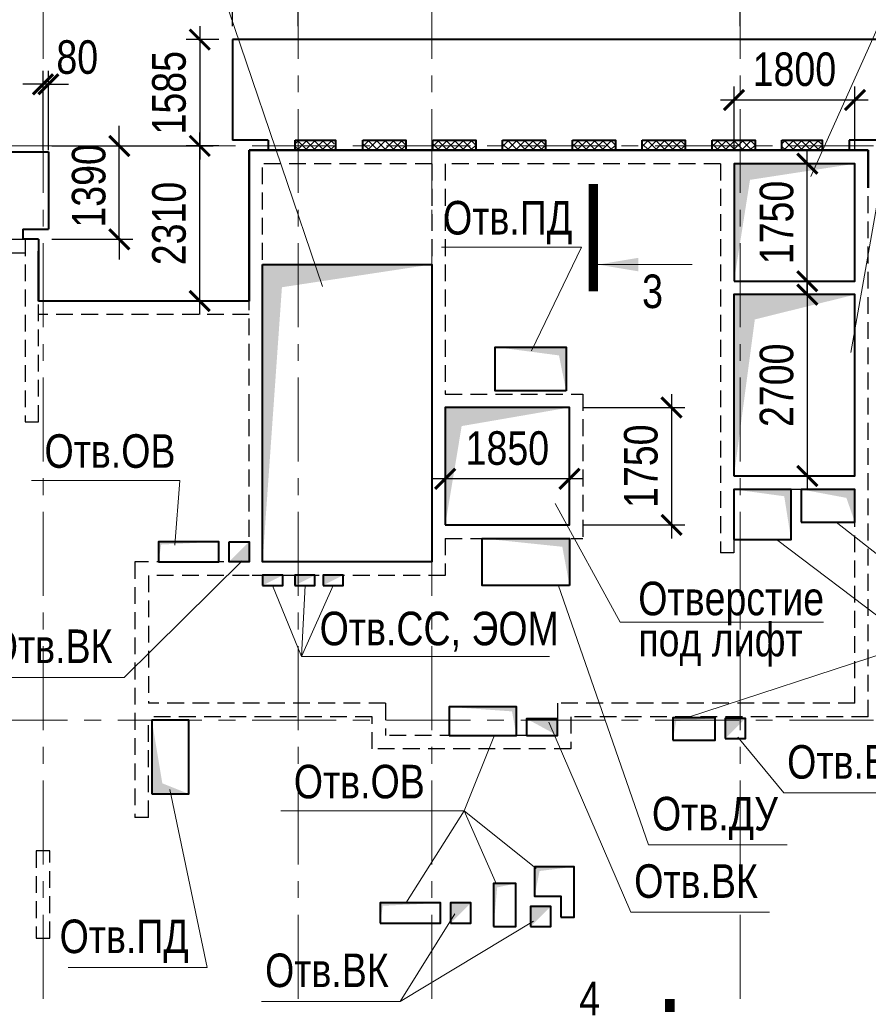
# Model space of a CAD drawing. Header units: inches. Extents: x -8638239 to -8523853, y 3840912 to 4564380.
# Tile 28 of 106: x -8576879 to -8564242, y 4037853 to 4052517. Entities that reach past the tile are written whole.
import ezdxf
from ezdxf.enums import TextEntityAlignment as Align

# ---------------------------------------------------------------- set-up
doc = ezdxf.new("R2010")
doc.units = ezdxf.units.IN
doc.header["$LTSCALE"] = 1000
doc.header["$MEASUREMENT"] = 0
doc.linetypes.add('CENTER', pattern=[2, 1.25, -0.25, 0.25, -0.25])
doc.linetypes.add('HIDDEN', pattern=[0.375, 0.25, -0.125])
for name, color, linetype, lineweight in [('СК-040-С(тены)', 12, 'HIDDEN', 25), ('СК-043-С-ПИЛОНЫ', 5, 'HIDDEN', 25), ('СК-050-П(литы перекрытия)', 3, 'Continuous', 40), ('СК-051-1-П-ОТВЕРСТИЯ ОВ ДУ', 5, 'Continuous', 40), ('СК-051-2-П-ОТВЕРСТИЯ ВК', 1, 'Continuous', 40), ('СК-051-4-П-ОТВЕРСТИЯ ЭО', 2, 'Continuous', 40), ('СК-052-П-БАЛКИ', 1, 'HIDDEN', 30), ('СК-100-О(си)', 7, 'CENTER', 15), ('СК-110-О-РАЗМЕРЫ', 7, 'Continuous', 15), ('СК-300-Р(азмеры)', 7, 'Continuous', 20), ('СК-400-Т(екст)', 7, 'Continuous', 20), ('СК-451-1-Т-ОТВ ОВ ДУ', 5, 'Continuous', 20), ('СК-451-2-Т-ОТВ ВК', 1, 'Continuous', 20), ('СК-451-3-Т-ОТВ ЭО', 2, 'Continuous', 20), ('СК-500-С(ечения)', 5, 'Continuous', 40), ('СК-600-Ш(триховка)', 250, 'Continuous', 13)]:
    doc.layers.add(name, color=color, linetype=linetype, lineweight=lineweight)
doc.styles.add('ARIAL_annotative', font='arial.ttf', dxfattribs={"width": 0.8, "height": 2.5})
doc.styles.add('RUSS', font='arial.ttf', dxfattribs={"width": 0.8})
doc.dimstyles.new('100-200', dxfattribs={"dimscale": 0, "dimtxt": 500, "dimasz": 300, "dimexe": 200, "dimexo": 200, "dimgap": 200, "dimtad": 1, "dimdec": 0, "dimzin": 0, "dimdsep": 46, "dimtxsty": 'RUSS', "dimblk": 'ARCHTICK', "dimcen": 0.096, "dimdle": 200, "dimclrd": 7, "dimclre": 7, "dimclrt": 256, "dimadec": 0, "dimazin": 0, "dimtfac": 1, "dimtdec": 0, "dimtmove": 2, "dimatfit": 3, "dimldrblk": 'OBLIQUE', "dimfxl": 1, "dimtolj": 1, "dimtzin": 0, "dimarcsym": 0})

# ---------------------------------------------------------------- blocks, each defined once
blk = doc.blocks.new('оси')
at = {"layer": 'СК-100-О(си)'}
for p, q in [((-17800, 18534.9), (-17800, -7257.5)), ((-14000, 18534.9), (-14000, -7257.5)), ((-12010, 18534.9), (-12010, -7257.5)), ((-7420, 18534.9), (-7420, -7257.5)), ((-46685.3, 15985), (5846.2, 15985)), ((-46685.3, 7435), (5846.2, 7435))]:
    blk.add_line(p, q, dxfattribs=at)
blk = doc.blocks.new('A$C858fb3ef')
at = {"layer": 'СК-300-Р(азмеры)'}
blk.add_blockref('оси', (0, 0), dxfattribs=at)
blk = doc.blocks.new('A$C573b34c5')
blk.add_blockref('A$C858fb3ef', (0, 0))
blk = doc.blocks.new('Сечение')
at = {"layer": 'СК-500-С(ечения)', "linetype": 'Continuous', "lineweight": 15, "ltscale": 100}
blk.add_line((-200, -35), (-200, -735), dxfattribs=at)
at = {"layer": 'СК-500-С(ечения)', "linetype": 'Continuous', "ltscale": 100, "const_width": 70}
blk.add_lwpolyline([(-400, 0), (400, 0)], dxfattribs=at)
at = {"layer": 'СК-500-С(ечения)', "linetype": 'Continuous', "ltscale": 100}
blk.add_solid([(-200, -35), (-250.3, -335.5), (-149.7, -335.5)], dxfattribs=at)
blk = doc.blocks.new('*U31')
at = {"layer": 'СК-400-Т(екст)', "ltscale": 100, "yscale": 0.01, "zscale": 0.01, "rotation": 89.99999999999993}
for p, xscale in [((0, -4), -0.01), ((0, -26.045), 0.01)]:
    blk.add_blockref('Сечение', p, dxfattribs=dict(at, xscale=xscale))
at = {"layer": 'СК-500-С(ечения)', "color": 0, "ltscale": 100, "style": 'ARIAL_annotative', "width": 0.8}
blk.add_attdef('НОМЕР_СЕЧЕНИЯ_1_1(НОМЕР_ЛИСТА)', text='', height=2.5, rotation=180, dxfattribs=at).set_placement((6.74, -1.226), align=Align.RIGHT)
blk.add_attdef('НОМЕР_СЕЧЕНИЯ_2_1(НОМЕР_ЛИСТА)', text='', height=2.5, rotation=180, dxfattribs=at).set_placement((6.74, -28.078), align=Align.BOTTOM_LEFT)
blk = doc.blocks.new('*U658')
at = {"layer": 'СК-400-Т(екст)', "ltscale": 100, "yscale": 0.01, "zscale": 0.01, "rotation": 89.99999999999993}
for p, xscale in [((0, -4), -0.01), ((0, -44.991), 0.01)]:
    blk.add_blockref('Сечение', p, dxfattribs=dict(at, xscale=xscale))
at = {"layer": 'СК-500-С(ечения)', "color": 0, "ltscale": 100, "style": 'ARIAL_annotative', "width": 0.8}
blk.add_attdef('НОМЕР_СЕЧЕНИЯ_1_1(НОМЕР_ЛИСТА)', text='', height=2.5, rotation=180, dxfattribs=at).set_placement((6.74, -1.226), align=Align.RIGHT)
blk.add_attdef('НОМЕР_СЕЧЕНИЯ_2_1(НОМЕР_ЛИСТА)', text='', height=2.5, rotation=180, dxfattribs=at).set_placement((6.74, -47.025), align=Align.BOTTOM_LEFT)
blk = doc.blocks.new('A$Cc2edbf5f_20эт')
at = {"layer": 'СК-040-С(тены)'}
for p, q in [((38410, 15920), (29190, 15920)), ((29190, 9790), (29190, 15920)), ((38410, 7485), (38410, 15920)), ((31910, 15720), (29390, 15720)), ((29390, 9790), (29390, 15720)), ((31910, 15720), (31910, 9790)), ((32110, 15720), (32110, 12290)), ((36210, 15720), (32110, 15720)), ((36210, 15720), (36210, 9925)), ((38210, 15720), (36410, 15720)), ((36410, 15720), (36410, 13970)), ((38210, 13970), (38210, 15720)), ((38210, 13970), (36410, 13970)), ((38210, 13770), (36410, 13770)), ((36410, 13770), (36410, 11070)), ((38210, 11070), (38210, 13770)), ((32110, 12290), (34160, 12290)), ((34160, 12290), (34160, 10140)), ((32110, 12090), (32110, 10340)), ((32110, 12090), (33960, 12090)), ((33960, 12090), (33960, 10340)), ((38210, 11070), (36410, 11070)), ((38210, 10870), (36410, 10870)), ((36410, 10870), (36410, 9925)), ((38210, 7685), (38210, 10870)), ((32110, 10340), (33960, 10340)), ((32110, 10140), (32110, 9590)), ((32110, 10140), (34160, 10140)), ((36410, 9925), (36210, 9925)), ((27490, 9790), (27490, 5985)), ((29190, 9790), (27490, 9790)), ((29190, 9790), (29190, 9790)), ((31910, 9790), (29390, 9790)), ((27690, 9590), (27690, 7685)), ((29190, 9590), (27690, 9590)), ((32110, 9590), (29190, 9590)), ((31220, 7685), (27690, 7685)), ((31220, 7685), (31220, 7205)), ((38210, 7685), (33780, 7685)), ((33780, 7685), (33780, 7205)), ((31020, 7485), (27690, 7485)), ((27690, 5985), (27690, 7485)), ((31020, 7005), (31020, 7485)), ((38410, 7485), (33980, 7485)), ((33980, 7485), (33980, 7005)), ((33780, 7205), (31220, 7205)), ((33980, 7005), (31020, 7005)), ((27690, 5985), (27490, 5985))]:
    blk.add_line(p, q, dxfattribs=at)
blk.add_lwpolyline([(25853, 14595), (25853, 11876), (26053, 11876), (26053, 14595)], close=True, dxfattribs=at)
at = {"layer": 'СК-043-С-ПИЛОНЫ'}
for p, q in [((26220, 5485), (26020, 5485)), ((26020, 5485), (26020, 4186)), ((26220, 4186), (26220, 5485)), ((26020, 4186), (26220, 4186))]:
    blk.add_line(p, q, dxfattribs=at)
blk = doc.blocks.new('A$Cb27279a9')
at = {"layer": 'СК-050-П(литы перекрытия)'}
blk.add_blockref('A$Cc2edbf5f_20эт', (0, -17600), dxfattribs=at)
blk = doc.blocks.new('_ArchTick')
at = {"color": 0, "linetype": 'ByBlock', "const_width": 0.15}
blk.add_lwpolyline([(-0.5, -0.5), (0.5, 0.5)], dxfattribs=at)
blk = doc.blocks.new('*D634')
at = {"layer": 'Defpoints', "color": 0, "transparency": 16777216}
for p in [(-8575510, 4050637), (-8574198, 4050637), (-8575390, 4048327)]:
    blk.add_point(p, dxfattribs=at)
at = {"layer": 'СК-110-О-РАЗМЕРЫ', "color": 7, "lineweight": -2, "transparency": 16777216}
for p, q in [((-8574198, 4048127), (-8574198, 4050837)), ((-8575310, 4050637), (-8573998, 4050637)), ((-8575190, 4048327), (-8573998, 4048327))]:
    blk.add_line(p, q, dxfattribs=at)
at = {"layer": 'СК-110-О-РАЗМЕРЫ', "color": 7, "lineweight": -2, "transparency": 16777216, "xscale": 300, "yscale": 300, "zscale": 300}
for p, rotation in [((-8574198, 4050637), 90), ((-8574198, 4048327), 270)]:
    blk.add_blockref('_ArchTick', p, dxfattribs=dict(at, rotation=rotation))
at = {"layer": 'СК-110-О-РАЗМЕРЫ', "transparency": 16777216, "insert": (-8574653, 4049482), "char_height": 500, "attachment_point": 5, "rotation": 90, "style": 'RUSS'}
blk.add_mtext('\\A1;2310', dxfattribs=at)
blk = doc.blocks.new('_Oblique')
at = {"color": 0, "linetype": 'ByBlock', "lineweight": -2}
blk.add_line((-0.5, -0.5), (0.5, 0.5), dxfattribs=at)
blk = doc.blocks.new('*D635')
at = {"layer": 'Defpoints', "color": 0, "transparency": 16777216}
for p in [(-8573712, 4052221), (-8574198, 4050637), (-8573712, 4050637)]:
    blk.add_point(p, dxfattribs=at)
at = {"layer": 'СК-110-О-РАЗМЕРЫ', "color": 7, "lineweight": -2, "transparency": 16777216}
for p, q in [((-8574198, 4052421), (-8574198, 4050437)), ((-8573912, 4052221), (-8574398, 4052221)), ((-8573912, 4050637), (-8574398, 4050637))]:
    blk.add_line(p, q, dxfattribs=at)
at = {"layer": 'СК-110-О-РАЗМЕРЫ', "color": 7, "lineweight": -2, "transparency": 16777216, "xscale": 300, "yscale": 300, "zscale": 300}
for p, rotation in [((-8574198, 4052221), 90), ((-8574198, 4050637), 270)]:
    blk.add_blockref('_ArchTick', p, dxfattribs=dict(at, rotation=rotation))
at = {"layer": 'СК-110-О-РАЗМЕРЫ', "transparency": 16777216, "insert": (-8574653, 4051429), "char_height": 500, "attachment_point": 5, "rotation": 90, "style": 'RUSS'}
blk.add_mtext('\\A1;1585', dxfattribs=at)
blk = doc.blocks.new('*D636')
at = {"layer": 'Defpoints', "color": 0, "transparency": 16777216}
for p in [(-8568692, 4046742), (-8568692, 4044992), (-8567172, 4044992)]:
    blk.add_point(p, dxfattribs=at)
at = {"layer": 'СК-110-О-РАЗМЕРЫ', "color": 7, "lineweight": -2, "transparency": 16777216}
for p, q in [((-8567172, 4046942), (-8567172, 4044792)), ((-8568492, 4046742), (-8566972, 4046742)), ((-8568492, 4044992), (-8566972, 4044992))]:
    blk.add_line(p, q, dxfattribs=at)
at = {"layer": 'СК-110-О-РАЗМЕРЫ', "color": 7, "lineweight": -2, "transparency": 16777216, "xscale": 300, "yscale": 300, "zscale": 300}
for p, rotation in [((-8567172, 4046742), 90), ((-8567172, 4044992), 270)]:
    blk.add_blockref('_ArchTick', p, dxfattribs=dict(at, rotation=rotation))
at = {"layer": 'СК-110-О-РАЗМЕРЫ', "transparency": 16777216, "insert": (-8567627, 4045867), "char_height": 500, "attachment_point": 5, "rotation": 90, "style": 'RUSS'}
blk.add_mtext('\\A1;1750', dxfattribs=at)
blk = doc.blocks.new('*D637')
at = {"layer": 'Defpoints', "color": 0, "transparency": 16777216}
for p in [(-8570542, 4046742), (-8568692, 4046742), (-8570542, 4045679)]:
    blk.add_point(p, dxfattribs=at)
at = {"layer": 'СК-110-О-РАЗМЕРЫ', "color": 7, "lineweight": -2, "transparency": 16777216}
for p, q in [((-8570542, 4046542), (-8570542, 4045479)), ((-8568692, 4046542), (-8568692, 4045479)), ((-8568492, 4045679), (-8570742, 4045679))]:
    blk.add_line(p, q, dxfattribs=at)
at = {"layer": 'СК-110-О-РАЗМЕРЫ', "color": 7, "lineweight": -2, "transparency": 16777216, "xscale": 300, "yscale": 300, "zscale": 300, "rotation": 180}
blk.add_blockref('_ArchTick', (-8570542, 4045679), dxfattribs=at)
at = {"layer": 'СК-110-О-РАЗМЕРЫ', "color": 7, "lineweight": -2, "transparency": 16777216, "xscale": 300, "yscale": 300, "zscale": 300}
blk.add_blockref('_ArchTick', (-8568692, 4045679), dxfattribs=at)
at = {"layer": 'СК-110-О-РАЗМЕРЫ', "transparency": 16777216, "insert": (-8569617, 4046134), "char_height": 500, "attachment_point": 5, "style": 'RUSS'}
blk.add_mtext('\\A1;1850', dxfattribs=at)
blk = doc.blocks.new('*D638')
at = {"layer": 'Defpoints', "color": 0, "transparency": 16777216}
for p in [(-8572732, 4053554), (-8573712, 4052222), (-8572732, 4052222)]:
    blk.add_point(p, dxfattribs=at)
at = {"layer": 'СК-110-О-РАЗМЕРЫ', "color": 7, "lineweight": -2, "transparency": 16777216}
for p, q in [((-8573712, 4052422), (-8573712, 4053754)), ((-8572732, 4052422), (-8572732, 4053754)), ((-8573912, 4053554), (-8572532, 4053554))]:
    blk.add_line(p, q, dxfattribs=at)
at = {"layer": 'СК-110-О-РАЗМЕРЫ', "color": 7, "lineweight": -2, "transparency": 16777216, "xscale": 300, "yscale": 300, "zscale": 300, "rotation": 180}
blk.add_blockref('_ArchTick', (-8573712, 4053554), dxfattribs=at)
at = {"layer": 'СК-110-О-РАЗМЕРЫ', "color": 7, "lineweight": -2, "transparency": 16777216, "xscale": 300, "yscale": 300, "zscale": 300}
blk.add_blockref('_ArchTick', (-8572732, 4053554), dxfattribs=at)
at = {"layer": 'СК-110-О-РАЗМЕРЫ', "transparency": 16777216, "insert": (-8573203, 4054053), "char_height": 500, "attachment_point": 5, "style": 'RUSS'}
blk.add_mtext('\\A1;980', dxfattribs=at)
blk = doc.blocks.new('*D639')
at = {"layer": 'Defpoints', "color": 0, "transparency": 16777216}
for p in [(-8566152, 4053554), (-8566152, 4052222), (-8563992, 4052222)]:
    blk.add_point(p, dxfattribs=at)
at = {"layer": 'СК-110-О-РАЗМЕРЫ', "color": 7, "lineweight": -2, "transparency": 16777216}
for p, q in [((-8566152, 4052422), (-8566152, 4053754)), ((-8563992, 4052422), (-8563992, 4053754)), ((-8563792, 4053554), (-8566352, 4053554))]:
    blk.add_line(p, q, dxfattribs=at)
at = {"layer": 'СК-110-О-РАЗМЕРЫ', "color": 7, "lineweight": -2, "transparency": 16777216, "xscale": 300, "yscale": 300, "zscale": 300, "rotation": 180}
blk.add_blockref('_ArchTick', (-8566152, 4053554), dxfattribs=at)
at = {"layer": 'СК-110-О-РАЗМЕРЫ', "color": 7, "lineweight": -2, "transparency": 16777216, "xscale": 300, "yscale": 300, "zscale": 300}
blk.add_blockref('_ArchTick', (-8563992, 4053554), dxfattribs=at)
at = {"layer": 'СК-110-О-РАЗМЕРЫ', "transparency": 16777216, "insert": (-8565072, 4054009), "char_height": 500, "attachment_point": 5, "style": 'RUSS'}
blk.add_mtext('\\A1;2160', dxfattribs=at)
blk = doc.blocks.new('*D641')
at = {"layer": 'Defpoints', "color": 0, "transparency": 16777216}
for p in [(-8564442, 4051321), (-8566242, 4050372), (-8564442, 4050372)]:
    blk.add_point(p, dxfattribs=at)
at = {"layer": 'СК-110-О-РАЗМЕРЫ', "color": 7, "lineweight": -2, "transparency": 16777216}
for p, q in [((-8566242, 4050572), (-8566242, 4051521)), ((-8564442, 4050572), (-8564442, 4051521)), ((-8566442, 4051321), (-8564242, 4051321))]:
    blk.add_line(p, q, dxfattribs=at)
at = {"layer": 'СК-110-О-РАЗМЕРЫ', "color": 7, "lineweight": -2, "transparency": 16777216, "xscale": 300, "yscale": 300, "zscale": 300, "rotation": 180}
blk.add_blockref('_ArchTick', (-8566242, 4051321), dxfattribs=at)
at = {"layer": 'СК-110-О-РАЗМЕРЫ', "color": 7, "lineweight": -2, "transparency": 16777216, "xscale": 300, "yscale": 300, "zscale": 300}
blk.add_blockref('_ArchTick', (-8564442, 4051321), dxfattribs=at)
at = {"layer": 'СК-110-О-РАЗМЕРЫ', "transparency": 16777216, "insert": (-8565342, 4051776), "char_height": 500, "attachment_point": 5, "style": 'RUSS'}
blk.add_mtext('\\A1;1800', dxfattribs=at)
blk = doc.blocks.new('*D642')
at = {"layer": 'Defpoints', "color": 0, "transparency": 16777216}
for p in [(-8566242, 4050372), (-8565151, 4050372), (-8566242, 4048622)]:
    blk.add_point(p, dxfattribs=at)
at = {"layer": 'СК-110-О-РАЗМЕРЫ', "color": 7, "lineweight": -2, "transparency": 16777216}
for p, q in [((-8565151, 4048422), (-8565151, 4050572)), ((-8566042, 4050372), (-8564951, 4050372)), ((-8566042, 4048622), (-8564951, 4048622))]:
    blk.add_line(p, q, dxfattribs=at)
at = {"layer": 'СК-110-О-РАЗМЕРЫ', "color": 7, "lineweight": -2, "transparency": 16777216, "xscale": 300, "yscale": 300, "zscale": 300}
for p, rotation in [((-8565151, 4050372), 90), ((-8565151, 4048622), 270)]:
    blk.add_blockref('_ArchTick', p, dxfattribs=dict(at, rotation=rotation))
at = {"layer": 'СК-110-О-РАЗМЕРЫ', "transparency": 16777216, "insert": (-8565606, 4049497), "char_height": 500, "attachment_point": 5, "rotation": 90, "style": 'RUSS'}
blk.add_mtext('\\A1;1750', dxfattribs=at)
blk = doc.blocks.new('*D643')
at = {"layer": 'Defpoints', "color": 0, "transparency": 16777216}
for p in [(-8566242, 4048422), (-8566242, 4045722), (-8565151, 4045722)]:
    blk.add_point(p, dxfattribs=at)
at = {"layer": 'СК-110-О-РАЗМЕРЫ', "color": 7, "lineweight": -2, "transparency": 16777216}
for p, q in [((-8565151, 4048622), (-8565151, 4045522)), ((-8566042, 4048422), (-8564951, 4048422)), ((-8566042, 4045722), (-8564951, 4045722))]:
    blk.add_line(p, q, dxfattribs=at)
at = {"layer": 'СК-110-О-РАЗМЕРЫ', "color": 7, "lineweight": -2, "transparency": 16777216, "xscale": 300, "yscale": 300, "zscale": 300}
for p, rotation in [((-8565151, 4048422), 90), ((-8565151, 4045722), 270)]:
    blk.add_blockref('_ArchTick', p, dxfattribs=dict(at, rotation=rotation))
at = {"layer": 'СК-110-О-РАЗМЕРЫ', "transparency": 16777216, "insert": (-8565606, 4047072), "char_height": 500, "attachment_point": 5, "rotation": 90, "style": 'RUSS'}
blk.add_mtext('\\A1;2700', dxfattribs=at)
blk = doc.blocks.new('*D653')
at = {"layer": 'Defpoints', "color": 0, "transparency": 16777216}
for p in [(-8576532, 4051556), (-8576532, 4050372), (-8576452, 4050372)]:
    blk.add_point(p, dxfattribs=at)
at = {"layer": 'СК-110-О-РАЗМЕРЫ', "color": 7, "lineweight": -2, "transparency": 16777216}
for p, q in [((-8576532, 4050572), (-8576532, 4051756)), ((-8576452, 4050572), (-8576452, 4051756)), ((-8576532, 4051556), (-8576832, 4051556)), ((-8576452, 4051556), (-8576532, 4051556)), ((-8576452, 4051556), (-8576152, 4051556))]:
    blk.add_line(p, q, dxfattribs=at)
at = {"layer": 'СК-110-О-РАЗМЕРЫ', "color": 7, "lineweight": -2, "transparency": 16777216, "xscale": 300, "yscale": 300, "zscale": 300}
blk.add_blockref('_ArchTick', (-8576532, 4051556), dxfattribs=at)
at = {"layer": 'СК-110-О-РАЗМЕРЫ', "color": 7, "lineweight": -2, "transparency": 16777216, "xscale": 300, "yscale": 300, "zscale": 300, "rotation": 180}
blk.add_blockref('_ArchTick', (-8576452, 4051556), dxfattribs=at)
at = {"layer": 'СК-110-О-РАЗМЕРЫ', "transparency": 16777216, "insert": (-8576022, 4051957), "char_height": 500, "attachment_point": 5, "style": 'RUSS'}
blk.add_mtext('\\A1;80', dxfattribs=at)
blk = doc.blocks.new('*D654')
at = {"layer": 'Defpoints', "color": 0, "transparency": 16777216}
for p in [(-8576599, 4050637), (-8575396, 4050637), (-8576599, 4049247)]:
    blk.add_point(p, dxfattribs=at)
at = {"layer": 'СК-110-О-РАЗМЕРЫ', "color": 7, "lineweight": -2, "transparency": 16777216}
for p, q in [((-8575396, 4050637), (-8575396, 4050937)), ((-8576399, 4050637), (-8575196, 4050637)), ((-8575396, 4049247), (-8575396, 4050637)), ((-8576399, 4049247), (-8575196, 4049247)), ((-8575396, 4049247), (-8575396, 4048947))]:
    blk.add_line(p, q, dxfattribs=at)
at = {"layer": 'СК-110-О-РАЗМЕРЫ', "color": 7, "lineweight": -2, "transparency": 16777216, "xscale": 300, "yscale": 300, "zscale": 300}
for p, rotation in [((-8575396, 4050637), 270), ((-8575396, 4049247), 90)]:
    blk.add_blockref('_ArchTick', p, dxfattribs=dict(at, rotation=rotation))
at = {"layer": 'СК-110-О-РАЗМЕРЫ', "transparency": 16777216, "insert": (-8575849, 4050042), "char_height": 500, "attachment_point": 5, "rotation": 90, "style": 'RUSS'}
blk.add_mtext('\\A1;1390', dxfattribs=at)

msp = doc.modelspace()

# ---------------------------------------------------------------- hatches: boundary and pattern name
at = {"layer": 'СК-600-Ш(триховка)'}
h = msp.add_hatch(dxfattribs=at)
h.set_pattern_fill('ANSI37', color=256, scale=700)
h.set_pattern_definition([(45, (20955.16, -489136.07), (-61.87184335, 61.87184335), []), (135, (20955.16, -489136.07), (-61.87184335, -61.87184335), [])])
h.paths.add_polyline_path([(-8572194.7, 4050721.8), (-8572777.1, 4050721.8), (-8572777.1, 4050571.9), (-8572194.7, 4050571.9)])
h = msp.add_hatch(dxfattribs=at)
h.set_pattern_fill('ANSI37', color=256, scale=700)
h.set_pattern_definition([(45, (22004.3, -489136.11), (-61.87184335, 61.87184335), []), (135, (22004.3, -489136.11), (-61.87184335, -61.87184335), [])])
h.paths.add_polyline_path([(-8571127.9, 4050721.7), (-8571767.9, 4050721.7), (-8571767.9, 4050571.8), (-8571127.9, 4050571.8)])
h = msp.add_hatch(dxfattribs=at)
h.set_pattern_fill('ANSI37', color=256, scale=700)
h.set_pattern_definition([(45, (23044.3, -489136.11), (-61.87184335, 61.87184335), []), (135, (23044.3, -489136.11), (-61.87184335, -61.87184335), [])])
h.paths.add_polyline_path([(-8570087.9, 4050721.7), (-8570727.9, 4050721.7), (-8570727.9, 4050571.8), (-8570087.9, 4050571.8)])
h = msp.add_hatch(dxfattribs=at)
h.set_pattern_fill('ANSI37', color=256, scale=700)
h.set_pattern_definition([(45, (24084.3, -489136.11), (-61.87184335, 61.87184335), []), (135, (24084.3, -489136.11), (-61.87184335, -61.87184335), [])])
h.paths.add_polyline_path([(-8569047.9, 4050721.7), (-8569687.9, 4050721.7), (-8569687.9, 4050571.8), (-8569047.9, 4050571.8)])
h = msp.add_hatch(dxfattribs=at)
h.set_pattern_fill('ANSI37', color=256, scale=700)
h.set_pattern_definition([(45, (25124.3, -489136.11), (-61.87184335, 61.87184335), []), (135, (25124.3, -489136.11), (-61.87184335, -61.87184335), [])])
h.paths.add_polyline_path([(-8568007.9, 4050721.7), (-8568647.9, 4050721.7), (-8568647.9, 4050571.8), (-8568007.9, 4050571.8)])
h = msp.add_hatch(dxfattribs=at)
h.set_pattern_fill('ANSI37', color=256, scale=700)
h.set_pattern_definition([(45, (26164.3, -489136.11), (-61.87184335, 61.87184335), []), (135, (26164.3, -489136.11), (-61.87184335, -61.87184335), [])])
h.paths.add_polyline_path([(-8566967.9, 4050721.7), (-8567607.9, 4050721.7), (-8567607.9, 4050571.8), (-8566967.9, 4050571.8)])
h = msp.add_hatch(dxfattribs=at)
h.set_pattern_fill('ANSI37', color=256, scale=700)
h.set_pattern_definition([(45, (27204.3, -489136.11), (-61.87184335, 61.87184335), []), (135, (27204.3, -489136.11), (-61.87184335, -61.87184335), [])])
h.paths.add_polyline_path([(-8565927.9, 4050721.7), (-8566567.9, 4050721.7), (-8566567.9, 4050571.8), (-8565927.9, 4050571.8)])
h = msp.add_hatch(dxfattribs=at)
h.set_pattern_fill('ANSI37', color=256, scale=700)
h.set_pattern_definition([(45, (28204.3, -489136.11), (-61.87184335, 61.87184335), []), (135, (28204.3, -489136.11), (-61.87184335, -61.87184335), [])])
h.paths.add_polyline_path([(-8564945.6, 4050721.7), (-8565527.9, 4050721.7), (-8565527.9, 4050571.8), (-8564945.6, 4050571.8)])

# ---------------------------------------------------------------- linework, layer by layer
at = {"layer": 'СК-050-П(литы перекрытия)'}
for p, q in [((-8563992.1, 4052222.2), (-8573712.1, 4052222.1)), ((-8573712.1, 4052222.1), (-8573712.1, 4050721.9)), ((-8573177.1, 4050721.9), (-8573712.1, 4050721.9)), ((-8573177.1, 4050721.9), (-8573177.1, 4050571.9)), ((-8563992.1, 4050721.8), (-8564527.1, 4050721.8)), ((-8564527.1, 4050721.8), (-8564527.1, 4050571.8)), ((-8580502, 4050546.9), (-8576451.9, 4050546.9)), ((-8576451.9, 4050546.9), (-8576451.9, 4049396.9)), ((-8564242.1, 4050571.9), (-8573462.1, 4050571.9)), ((-8573462.1, 4050571.9), (-8573462.1, 4048327)), ((-8573462.1, 4048335.5), (-8573462.1, 4050571.9)), ((-8573462.1, 4050571.9), (-8564242.1, 4050571.9)), ((-8564242.1, 4050011.9), (-8564242.1, 4050571.9)), ((-8564242.1, 4050571.9), (-8564242.1, 4050011.9)), ((-8576831, 4049396.9), (-8576831, 4049246.9)), ((-8576831, 4049396.9), (-8576451.9, 4049396.9)), ((-8576599.2, 4049246.9), (-8576831, 4049246.9)), ((-8576599.2, 4049246.9), (-8576599.2, 4048327)), ((-8576599.2, 4048327), (-8576599.2, 4049071.9)), ((-8573462.1, 4048327), (-8576599.2, 4048327))]:
    msp.add_line(p, q, dxfattribs=at)
for points in [[(-8572777.1, 4050721.9), (-8572177.1, 4050721.9), (-8572177.1, 4050571.9), (-8572777.1, 4050571.9)], [(-8571767.9, 4050721.8), (-8571127.9, 4050721.8), (-8571127.9, 4050571.8), (-8571767.9, 4050571.8)], [(-8570727.9, 4050721.8), (-8570087.9, 4050721.8), (-8570087.9, 4050571.8), (-8570727.9, 4050571.8)], [(-8569687.9, 4050721.8), (-8569047.9, 4050721.8), (-8569047.9, 4050571.8), (-8569687.9, 4050571.8)], [(-8568647.9, 4050721.8), (-8568007.9, 4050721.8), (-8568007.9, 4050571.8), (-8568647.9, 4050571.8)], [(-8567607.9, 4050721.8), (-8566967.9, 4050721.8), (-8566967.9, 4050571.8), (-8567607.9, 4050571.8)], [(-8566567.9, 4050721.8), (-8565927.9, 4050721.8), (-8565927.9, 4050571.8), (-8566567.9, 4050571.8)], [(-8565527.9, 4050721.8), (-8564927.9, 4050721.8), (-8564927.9, 4050571.8), (-8565527.9, 4050571.8)], [(-8566242, 4048621.9), (-8564442.1, 4048621.9), (-8564442.1, 4050372), (-8566242, 4050372)], [(-8573262.1, 4048871.8), (-8570742.1, 4048871.8), (-8570742.1, 4044441.9), (-8573262.1, 4044441.9)], [(-8566242.1, 4045721.9), (-8564442.1, 4045721.9), (-8564442.1, 4048421.9), (-8566242.1, 4048421.9)], [(-8570542, 4044991.9), (-8568692.1, 4044991.9), (-8568692.1, 4046741.9), (-8570542, 4046741.9)]]:
    msp.add_lwpolyline(points, close=True, dxfattribs=at)
at = {"layer": 'СК-051-1-П-ОТВЕРСТИЯ ОВ ДУ'}
for points in [[(-8568742, 4046992), (-8569797, 4046992), (-8569797, 4047642), (-8568742, 4047642)], [(-8566242.1, 4044777), (-8565392, 4044777), (-8565392, 4045521.9), (-8566242.1, 4045521.9)], [(-8568692.1, 4044091.9), (-8569992.1, 4044091.9), (-8569992.1, 4044791.9), (-8568692.1, 4044791.9)], [(-8574812, 4044441.9), (-8573912, 4044441.9), (-8573912, 4044741.9), (-8574812, 4044741.9)], [(-8570482, 4041856.9), (-8569482, 4041856.9), (-8569482, 4042281.9), (-8570482, 4042281.9)], [(-8574911.9, 4040986.9), (-8574359.6, 4040986.9), (-8574359.6, 4042086.9), (-8574911.9, 4042086.9)], [(-8567152, 4041787), (-8566522, 4041787), (-8566522, 4042117), (-8567152, 4042117)], [(-8569821.9, 4039011.8), (-8569492, 4039011.8), (-8569492, 4039651.8), (-8569821.9, 4039651.8)], [(-8571512, 4039061.8), (-8570612, 4039061.8), (-8570612, 4039361.8), (-8571512, 4039361.8)]]:
    msp.add_lwpolyline(points, close=True, dxfattribs=at)
msp.add_lwpolyline([(-8568821.8, 4039151.7), (-8568621.8, 4039151.7), (-8568621.8, 4039901.7), (-8569211.8, 4039901.7), (-8569211.8, 4039461.7), (-8568821.8, 4039461.7), (-8568821.8, 4039151.7)], dxfattribs=at)
for points in [[(-8568742, 4046992), (-8568742, 4047642), (-8568848.7, 4047517.1), (-8569797, 4047642)], [(-8565392.1, 4044777), (-8565392, 4045521.9), (-8565494.1, 4045419.7), (-8566242, 4045521.9)], [(-8568692.1, 4044091.9), (-8568692.1, 4044791.9), (-8568798.7, 4044667.1), (-8569992.1, 4044791.9)], [(-8574812, 4044441.9), (-8574812, 4044741.9), (-8574771.7, 4044700.3), (-8573912, 4044741.7)], [(-8569482, 4041856.9), (-8569482, 4042281.9), (-8569547.9, 4042215.7), (-8570482, 4042281.9)], [(-8574361.9, 4040986.9), (-8574911.9, 4040986.9), (-8574754.8, 4041144), (-8574911.9, 4042086.9)], [(-8567152, 4041787), (-8567152, 4042117), (-8567104.5, 4042069.7), (-8566522, 4042117)], [(-8569211.8, 4039461.7), (-8569211.8, 4039901.7), (-8569138, 4039838.1), (-8568621.8, 4039901.7)], [(-8569821.9, 4039011.8), (-8569821.9, 4039651.8), (-8569768.8, 4039594.1), (-8569492, 4039651.8)], [(-8571512, 4039061.8), (-8571512, 4039361.8), (-8571471.7, 4039320.2), (-8570612, 4039361.6)]]:
    msp.add_solid(points, dxfattribs=at)
at = {"layer": 'СК-051-2-П-ОТВЕРСТИЯ ВК'}
for points in [[(-8565242, 4045032), (-8564442.1, 4045032), (-8564442.1, 4045521.9), (-8565242, 4045521.9)], [(-8573762, 4044742.5), (-8573462, 4044742.5), (-8573462, 4044441.9), (-8573762, 4044441.9)], [(-8569332, 4041856.9), (-8568872, 4041856.9), (-8568872, 4042107), (-8569332, 4042107)], [(-8566372, 4041811.9), (-8566072, 4041811.9), (-8566072, 4042111.9), (-8566372, 4042111.9)], [(-8570462, 4039061.8), (-8570162, 4039061.8), (-8570162, 4039361.8), (-8570462, 4039361.8)], [(-8569271.9, 4039011.8), (-8568971.8, 4039011.8), (-8568971.8, 4039311.7), (-8569271.9, 4039311.7)]]:
    msp.add_lwpolyline(points, close=True, dxfattribs=at)
for points in [[(-8564442.1, 4045032), (-8564442.1, 4045521.9), (-8564568.5, 4045395.5), (-8565242, 4045521.9)], [(-8573762, 4044442.5), (-8573462, 4044442.5), (-8573462, 4044742.5)], [(-8568872, 4041856.9), (-8568872, 4042107), (-8569332, 4042107)], [(-8566372, 4041811.9), (-8566072, 4042111.9), (-8566372, 4042111.9)], [(-8570462, 4039061.8), (-8570162, 4039361.8), (-8570462, 4039361.8)], [(-8569271.9, 4039011.8), (-8568971.8, 4039311.7), (-8569271.9, 4039311.7)]]:
    msp.add_solid(points, dxfattribs=at)
at = {"layer": 'СК-051-4-П-ОТВЕРСТИЯ ЭО'}
for points in [[(-8573262, 4044091.9), (-8572962, 4044091.9), (-8572962, 4044241.9), (-8573262, 4044241.9)], [(-8572782, 4044091.9), (-8572482, 4044091.9), (-8572482, 4044241.9), (-8572782, 4044241.9)], [(-8572362, 4044091.9), (-8572062, 4044091.9), (-8572062, 4044241.9), (-8572362, 4044241.9)]]:
    msp.add_lwpolyline(points, close=True, dxfattribs=at)
for points in [[(-8573262, 4044091.9), (-8572962, 4044241.9), (-8573261.9, 4044241.9)], [(-8572782, 4044091.9), (-8572482, 4044241.9), (-8572781.9, 4044241.9)], [(-8572362, 4044091.9), (-8572062, 4044241.9), (-8572361.9, 4044241.9)]]:
    msp.add_solid(points, dxfattribs=at)
at = {"layer": 'СК-052-П-БАЛКИ'}
for p, q in [((-8560861.8, 4049811.9), (-8564242.1, 4049811.9)), ((-8580382.1, 4049246.9), (-8576799.2, 4049246.9)), ((-8580382.1, 4049046.9), (-8576799.2, 4049046.9)), ((-8573462.1, 4048127), (-8576599.2, 4048127))]:
    msp.add_line(p, q, dxfattribs=at)
at = {"layer": 'СК-110-О-РАЗМЕРЫ'}
msp.add_line((-8563357.3, 4054064.9), (-8564502.3, 4047562.5), dxfattribs=at)
for points in [[(-8566242, 4048621.9), (-8566242, 4050372), (-8566003.8, 4050131.7), (-8564442.1, 4050372)], [(-8573262.1, 4044441.9), (-8573262.1, 4048871.5), (-8572974, 4048532.4), (-8570742.1, 4048871.8)], [(-8566242.1, 4045722.3), (-8566242.1, 4048422.3), (-8565932, 4048053), (-8564442.1, 4048422.3)], [(-8566242.1, 4045721.9), (-8566242, 4048421.9), (-8566019.5, 4048188.8), (-8564442.1, 4048421.9)], [(-8570542, 4044991.9), (-8570542.1, 4046741.9), (-8570297.4, 4046464.6), (-8568692.1, 4046741.9)]]:
    msp.add_solid(points, dxfattribs=at)
at = {"layer": 'СК-400-Т(екст)', "color": 7}
msp.add_line((-8570742.1, 4048871.5), (-8573262.1, 4048871.5), dxfattribs=at)
for points in [[(-8560510.7, 4054064.9), (-8563357.3, 4054064.9), (-8565097.7, 4050182.8)], [(-8578014.9, 4053938.2), (-8574203.7, 4053938.2), (-8572370.3, 4048542.3)], [(-8564911.4, 4043543), (-8567938.7, 4043543), (-8568905.5, 4045313.9)]]:
    msp.add_lwpolyline(points, dxfattribs=at)
at = {"layer": 'СК-451-1-Т-ОТВ ОВ ДУ', "lineweight": 13}
for p, q in [((-8570598.3, 4049129.1), (-8568513.9, 4049129.1)), ((-8568513.9, 4049129.1), (-8569259.7, 4047583.5)), ((-8576705.4, 4045655.8), (-8574494.6, 4045655.8)), ((-8574494.6, 4045655.8), (-8574567.2, 4044692.3)), ((-8563567.4, 4043225.5), (-8565609.5, 4044777)), ((-8567515.5, 4040229.9), (-8568859.7, 4044098.4)), ((-8563567.4, 4043225.5), (-8566950.5, 4042119.2)), ((-8570260.2, 4040733), (-8569806.2, 4041863.5)), ((-8574089.7, 4038402.6), (-8574644.5, 4041051.6)), ((-8572992.8, 4040733), (-8570260.2, 4040733)), ((-8570260.2, 4040733), (-8571128.6, 4039360.2)), ((-8570260.2, 4040733), (-8569188, 4039874.8)), ((-8570260.2, 4040733), (-8569781.4, 4039652.5)), ((-8567515.5, 4040229.9), (-8565450, 4040229.9)), ((-8576155.2, 4038402.6), (-8574089.7, 4038402.6))]:
    msp.add_line(p, q, dxfattribs=at)
at = {"layer": 'СК-451-2-Т-ОТВ ВК', "lineweight": 15}
for p, q in [((-8563503.9, 4044077.7), (-8564718.8, 4045032)), ((-8575325, 4042722.3), (-8573566.2, 4044456.8)), ((-8577390.5, 4042722.3), (-8575325, 4042722.3)), ((-8567780, 4039225.9), (-8569000.1, 4042053.7)), ((-8565502.3, 4041000.6), (-8566184.1, 4041832.3)), ((-8565502.3, 4041000.6), (-8563436.7, 4041000.6)), ((-8567780, 4039225.9), (-8565714.4, 4039225.9)), ((-8571211.1, 4037896.8), (-8570398.2, 4039201)), ((-8571211.1, 4037896.8), (-8569226.7, 4039090.8)), ((-8573276.6, 4037896.8), (-8571211.1, 4037896.8))]:
    msp.add_line(p, q, dxfattribs=at)
at = {"layer": 'СК-451-3-Т-ОТВ ЭО', "lineweight": 20}
for q in [(-8573112, 4044091.9), (-8572212, 4044091.9), (-8572626.1, 4044091.9), (-8568987.1, 4043030.5)]:
    msp.add_line((-8572680.7, 4043030.5), q, dxfattribs=at)

# ---------------------------------------------------------------- block references
at = {"layer": 'СК-050-П(литы перекрытия)'}
msp.add_blockref('A$Cb27279a9', (-8602652.1, 4052251.7), dxfattribs=at)
at = {"layer": 'СК-300-Р(азмеры)'}
msp.add_blockref('A$C573b34c5', (-8558731.8, 4034651.5), dxfattribs=at)
at = {"layer": 'СК-500-С(ечения)'}
ref = msp.add_blockref('*U31', (-8568337.2, 4048469.7), dxfattribs=dict(at, xscale=-200, yscale=200, zscale=200, rotation=180))
ref.add_attrib('НОМЕР_СЕЧЕНИЯ_2_1(НОМЕР_ЛИСТА)', '3', dxfattribs={"color": 0, "ltscale": 100, "height": 500, "style": 'ARIAL_annotative', "width": 0.8}).set_placement((-8566989.2, 4054085.3), align=Align.BOTTOM_RIGHT)
ref.add_attrib('НОМЕР_СЕЧЕНИЯ_1_1(НОМЕР_ЛИСТА)', '3', dxfattribs={"color": 0, "ltscale": 100, "height": 500, "style": 'ARIAL_annotative', "width": 0.8}).set_placement((-8567300, 4048221.8), align=Align.RIGHT)
ref = msp.add_blockref('*U658', (-8567197.8, 4028135.5), dxfattribs=dict(at, xscale=200, yscale=200, zscale=200, rotation=180))
ref.add_attrib('НОМЕР_СЕЧЕНИЯ_2_1(НОМЕР_ЛИСТА)', '4', dxfattribs={"color": 0, "ltscale": 100, "height": 500, "rotation": 360, "style": 'ARIAL_annotative', "width": 0.8}).set_placement((-8568545.7, 4037540.4), align=Align.BOTTOM_LEFT)
ref.add_attrib('НОМЕР_СЕЧЕНИЯ_1_1(НОМЕР_ЛИСТА)', '4', dxfattribs={"color": 0, "ltscale": 100, "height": 500, "rotation": 360, "style": 'ARIAL_annotative', "width": 0.8}).set_placement((-8568235, 4027887.6), align=Align.RIGHT)

# ---------------------------------------------------------------- texts
at = {"layer": 'СК-400-Т(екст)', "color": 7, "style": 'RUSS', "width": 0.8}
for s, p in [('Отверстие', (-8567667.4, 4043646.9)), ('под лифт', (-8567667.4, 4043034.8))]:
    msp.add_text(s, height=500, dxfattribs=at).set_placement(p)
at = {"layer": 'СК-451-1-Т-ОТВ ОВ ДУ', "lineweight": 13, "style": 'RUSS', "width": 0.8}
for s, p in [('Отв.ПД', (-8570574, 4049317.7)), ('Отв.ОВ', (-8576509.4, 4045843)), ('Отв.ОВ', (-8572796.8, 4040920.3)), ('Отв.ДУ', (-8567463.8, 4040442.6)), ('Отв.ПД', (-8576284.5, 4038615.3))]:
    msp.add_text(s, height=500, dxfattribs=at).set_placement(p)
at = {"layer": 'СК-451-2-Т-ОТВ ВК', "lineweight": 15, "style": 'RUSS', "width": 0.8}
for p in [(-8577338.8, 4042935.1), (-8565450.5, 4041213.3), (-8567728.2, 4039438.6), (-8573224.9, 4038109.5)]:
    msp.add_text('Отв.ВК', height=500, dxfattribs=at).set_placement(p)
at = {"layer": 'СК-451-3-Т-ОТВ ЭО', "style": 'RUSS', "width": 0.8}
msp.add_text('Отв.CC, ЭОМ', height=500, dxfattribs=at).set_placement((-8572412.1, 4043199.9))

# ---------------------------------------------------------------- dimensions: what is measured, and where the dimension line sits
at = {"layer": 'СК-110-О-РАЗМЕРЫ'}
for base, p1, p2, picture, middle in [((-8572731.8, 4053553.7), (-8573712.1, 4052222.1), (-8572731.8, 4052222.1), '*D638', (-8573202.9, 4054053.2)), ((-8576531.8, 4051555.7), (-8576452, 4050371.9), (-8576531.8, 4050371.9), '*D653', (-8576021.7, 4051956.7))]:
    dim = msp.add_linear_dim(base=base, p1=p1, p2=p2, dimstyle='100-200', override={"dimscale": 1}, dxfattribs=at)
    dim.commit()
    dim.dimension.update_dxf_attribs({"geometry": picture, "text_midpoint": middle, "dimtype": 160})
for base, p1, p2, picture, middle in [((-8566151.8, 4053553.7), (-8563992.1, 4052222.2), (-8566151.8, 4052222.2), '*D639', (-8565072, 4054009)), ((-8564442.1, 4051320.6), (-8566242, 4050371.9), (-8564442.1, 4050371.9), '*D641', (-8565342, 4051775.9)), ((-8570542.1, 4045679.1), (-8568692.1, 4046741.8), (-8570542.1, 4046741.8), '*D637', (-8569617.1, 4046134.4))]:
    dim = msp.add_linear_dim(base=base, p1=p1, p2=p2, dimstyle='100-200', override={"dimscale": 1}, dxfattribs=at)
    dim.commit()
    dim.dimension.update_dxf_attribs({"geometry": picture, "text_midpoint": middle})
for base, p1, p2, picture, middle in [((-8574197.8, 4050636.5), (-8573712.1, 4052221.1), (-8573712.1, 4050636.5), '*D635', (-8574653.1, 4051428.8)), ((-8574197.7903, 4050636.5357), (-8575389.6609, 4048327.0121), (-8575510.0964, 4050636.5357), '*D634', (-8574653.2474, 4049481.7739)), ((-8565150.5, 4050371.9), (-8566242, 4048621.9), (-8566242, 4050371.9), '*D642', (-8565605.8, 4049496.9)), ((-8565150.5, 4045721.9), (-8566242, 4048421.9), (-8566242, 4045721.9), '*D643', (-8565605.8, 4047071.9)), ((-8567172.2, 4044991.8), (-8568692.1, 4046741.8), (-8568692.1, 4044991.8), '*D636', (-8567627.5, 4045866.8))]:
    dim = msp.add_linear_dim(base=base, p1=p1, p2=p2, angle=90, dimstyle='100-200', override={"dimscale": 1}, dxfattribs=at)
    dim.commit()
    dim.dimension.update_dxf_attribs({"geometry": picture, "text_midpoint": middle})
dim = msp.add_linear_dim(base=(-8575396.3, 4050636.5), p1=(-8576599.2, 4049246.9), p2=(-8576599.2, 4050636.5), angle=90, dimstyle='100-200', override={"dimscale": 1}, dxfattribs=at)
dim.commit()
dim.dimension.update_dxf_attribs({"geometry": '*D654', "text_midpoint": (-8575849.4, 4050041.6), "dimtype": 160})

doc.saveas('drawing.dxf')
